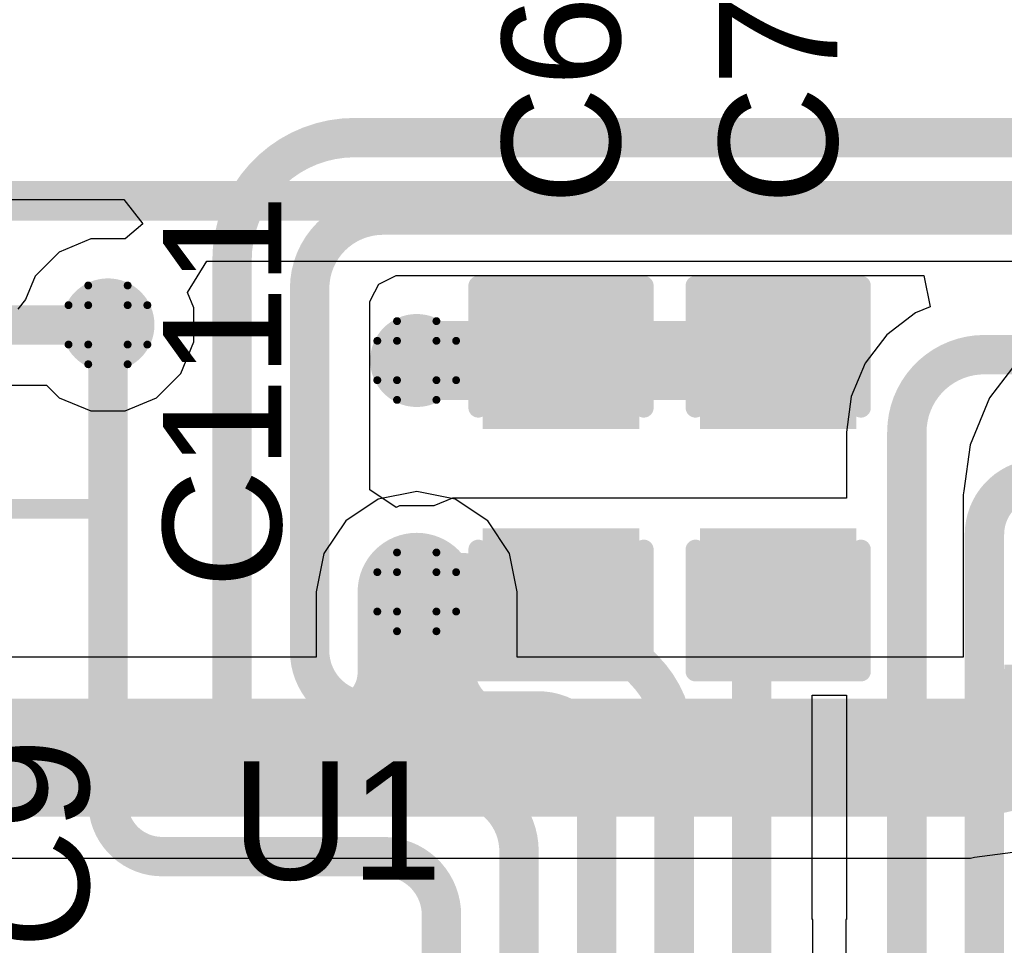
# Model space of a CAD drawing. Header units: inches. Extents: x -0.1 to 10.2, y 0 to 6.5.
# Tile 63 of 95: x 2.167 to 2.416, y 3.807 to 4.042. Entities that reach past the tile are written whole.
import ezdxf

# ---------------------------------------------------------------- set-up
doc = ezdxf.new("R2010")
doc.units = ezdxf.units.IN
doc.header["$MEASUREMENT"] = 0
for name, color, linetype in [('Bottom Layer', 5, 'Continuous'), ('Drill Drawing', 1, 'Continuous'), ('Top Layer', 1, 'Continuous'), ('Top Overlay', 2, 'Continuous'), ('Top Paste', 8, 'Continuous'), ('Top Solder', 216, 'Continuous'), ('Via Holes', 16, 'Continuous')]:
    doc.layers.add(name, color=color, linetype=linetype)
doc.styles.add('Arial', font='txt', dxfattribs={"height": 0.2})

# ---------------------------------------------------------------- blocks, each defined once
blk = doc.blocks.new('C___0603_93')
at = {"layer": 'Top Layer'}
for points in [[(-0.015, 0.0175), (-0.015, -0.0175), (-0.045, -0.0175), (-0.045, 0.0175)], [(0.045, 0.0175), (0.045, -0.0175), (0.015, -0.0175), (0.015, 0.0175)]]:
    blk.add_hatch(color=1, dxfattribs=at).paths.add_polyline_path(points)
at = {"layer": 'Top Paste'}
for points in [[(-0.015, 0.0175), (-0.015, -0.0175), (-0.045, -0.0175), (-0.045, 0.0175)], [(0.045, 0.0175), (0.045, -0.0175), (0.015, -0.0175), (0.015, 0.0175)]]:
    blk.add_hatch(color=8, dxfattribs=at).paths.add_polyline_path(points)
at = {"layer": 'Top Solder'}
for points in [[(-0.01264, 0.01986), (-0.01264, -0.01986), (-0.04736, -0.01986), (-0.04736, 0.01986)], [(0.04736, 0.01986), (0.04736, -0.01986), (0.01264, -0.01986), (0.01264, 0.01986)]]:
    blk.add_hatch(color=216, dxfattribs=at).paths.add_polyline_path(points)
at = {"layer": 'Top Overlay', "const_width": 0.005}
for points in [[(-0.049, -0.021), (-0.049, 0.021)], [(-0.018, 0.021), (-0.049, 0.021)], [(0.049, 0.021), (0.018, 0.021)], [(0.049, -0.021), (0.049, 0.021)], [(-0.018, -0.021), (-0.049, -0.021)], [(0.049, -0.021), (0.018, -0.021)]]:
    blk.add_lwpolyline(points, dxfattribs=at)
at = {"layer": 'Top Overlay', "const_width": 0.0025}
for points in [[(-0.05025, 0.021, 1), (-0.04775, 0.021, 1)], [(-0.05025, 0.021, 1), (-0.04775, 0.021, 1)], [(-0.01925, 0.021, 1), (-0.01675, 0.021, 1)], [(0.01675, 0.021, 1), (0.01925, 0.021, 1)], [(0.04775, 0.021, 1), (0.05025, 0.021, 1)], [(0.04775, 0.021, 1), (0.05025, 0.021, 1)], [(-0.05025, -0.021, 1), (-0.04775, -0.021, 1)], [(-0.05025, -0.021, 1), (-0.04775, -0.021, 1)], [(-0.01925, -0.021, 1), (-0.01675, -0.021, 1)], [(0.01675, -0.021, 1), (0.01925, -0.021, 1)], [(0.04775, -0.021, 1), (0.05025, -0.021, 1)], [(0.04775, -0.021, 1), (0.05025, -0.021, 1)]]:
    blk.add_lwpolyline(points, format="xyb", close=True, dxfattribs=at)
blk = doc.blocks.new('C___0603_94')
at = {"layer": 'Top Layer'}
for points in [[(-0.015, 0.0175), (-0.015, -0.0175), (-0.045, -0.0175), (-0.045, 0.0175)], [(0.045, 0.0175), (0.045, -0.0175), (0.015, -0.0175), (0.015, 0.0175)]]:
    blk.add_hatch(color=1, dxfattribs=at).paths.add_polyline_path(points)
at = {"layer": 'Top Paste'}
for points in [[(-0.015, 0.0175), (-0.015, -0.0175), (-0.045, -0.0175), (-0.045, 0.0175)], [(0.045, 0.0175), (0.045, -0.0175), (0.015, -0.0175), (0.015, 0.0175)]]:
    blk.add_hatch(color=8, dxfattribs=at).paths.add_polyline_path(points)
at = {"layer": 'Top Solder'}
for points in [[(-0.01264, 0.01986), (-0.01264, -0.01986), (-0.04736, -0.01986), (-0.04736, 0.01986)], [(0.04736, 0.01986), (0.04736, -0.01986), (0.01264, -0.01986), (0.01264, 0.01986)]]:
    blk.add_hatch(color=216, dxfattribs=at).paths.add_polyline_path(points)
at = {"layer": 'Top Overlay', "const_width": 0.005}
for points in [[(-0.049, -0.021), (-0.049, 0.021)], [(-0.018, 0.021), (-0.049, 0.021)], [(0.049, 0.021), (0.018, 0.021)], [(0.049, -0.021), (0.049, 0.021)], [(-0.018, -0.021), (-0.049, -0.021)], [(0.049, -0.021), (0.018, -0.021)]]:
    blk.add_lwpolyline(points, dxfattribs=at)
at = {"layer": 'Top Overlay', "const_width": 0.0025}
for points in [[(-0.05025, 0.021, 1), (-0.04775, 0.021, 1)], [(-0.05025, 0.021, 1), (-0.04775, 0.021, 1)], [(-0.01925, 0.021, 1), (-0.01675, 0.021, 1)], [(0.01675, 0.021, 1), (0.01925, 0.021, 1)], [(0.04775, 0.021, 1), (0.05025, 0.021, 1)], [(0.04775, 0.021, 1), (0.05025, 0.021, 1)], [(-0.05025, -0.021, 1), (-0.04775, -0.021, 1)], [(-0.05025, -0.021, 1), (-0.04775, -0.021, 1)], [(-0.01925, -0.021, 1), (-0.01675, -0.021, 1)], [(0.01675, -0.021, 1), (0.01925, -0.021, 1)], [(0.04775, -0.021, 1), (0.05025, -0.021, 1)], [(0.04775, -0.021, 1), (0.05025, -0.021, 1)]]:
    blk.add_lwpolyline(points, format="xyb", close=True, dxfattribs=at)

msp = doc.modelspace()

# ---------------------------------------------------------------- hatches: boundary and pattern name
at = {"layer": 'Bottom Layer'}
h = msp.add_hatch(color=5, dxfattribs=at)
edge = h.paths.add_edge_path()
edge.add_arc((2.18898, 3.96425), 0.01181, 0, 360)
h = msp.add_hatch(color=5, dxfattribs=at)
edge = h.paths.add_edge_path()
edge.add_arc((2.26734, 3.9552), 0.01181, 0, 360)
h = msp.add_hatch(color=5, dxfattribs=at)
edge = h.paths.add_edge_path()
edge.add_arc((2.26734, 3.89644), 0.01181, 0, 360)
at = {"layer": 'Top Layer'}
h = msp.add_hatch(color=1, dxfattribs=at)
edge = h.paths.add_edge_path()
edge.add_arc((2.18898, 3.96425), 0.01181, 0, 360)
h = msp.add_hatch(color=1, dxfattribs=at)
edge = h.paths.add_edge_path()
edge.add_arc((2.26734, 3.9552), 0.01181, 0, 360)
h = msp.add_hatch(color=1, dxfattribs=at)
edge = h.paths.add_edge_path()
edge.add_arc((2.26734, 3.89644), 0.01181, 0, 360)
at = {"layer": 'Via Holes'}
h = msp.add_hatch(color=7, dxfattribs=at)
edge = h.paths.add_edge_path()
edge.add_arc((2.18898, 3.96425), 0.00591, 0, 360)
h = msp.add_hatch(color=7, dxfattribs=at)
edge = h.paths.add_edge_path()
edge.add_arc((2.26734, 3.9552), 0.00591, 0, 360)
h = msp.add_hatch(color=7, dxfattribs=at)
edge = h.paths.add_edge_path()
edge.add_arc((2.26734, 3.89644), 0.00591, 0, 360)

# ---------------------------------------------------------------- linework, layer by layer
at = {"layer": 'Bottom Layer'}
for p, q in [((2.20919, 3.97245), (2.21407, 3.98045)), ((2.21407, 3.98045), (2.70207, 3.98045)), ((2.21079, 3.96859), (2.20919, 3.97245)), ((2.21079, 3.95991), (2.21079, 3.96859)), ((2.20747, 3.9519), (2.21079, 3.95991)), ((2.4205, 3.95589), (2.41267, 3.94569)), ((2.20133, 3.94576), (2.20747, 3.9519)), ((1.45903, 3.94896), (2.17342, 3.94896)), ((2.17342, 3.94896), (2.17662, 3.94576)), ((2.17662, 3.94576), (2.18464, 3.94244)), ((2.19331, 3.94244), (2.20133, 3.94576)), ((2.41267, 3.94569), (2.40776, 3.93382)), ((2.18464, 3.94244), (2.19331, 3.94244)), ((2.40776, 3.93382), (2.40621, 3.9221)), ((2.26734, 3.92193), (2.25758, 3.91999)), ((2.27709, 3.91999), (2.26734, 3.92193)), ((2.40621, 3.9221), (2.40601, 3.92108)), ((2.40601, 3.92108), (2.40601, 3.87982)), ((2.25758, 3.91999), (2.24931, 3.91446)), ((2.28536, 3.91446), (2.27709, 3.91999)), ((2.24931, 3.91446), (2.24379, 3.90619)), ((2.29089, 3.90619), (2.28536, 3.91446)), ((2.24379, 3.90619), (2.24185, 3.89644)), ((2.29283, 3.89644), (2.29089, 3.90619)), ((2.24185, 3.89644), (2.24185, 3.87982)), ((2.29283, 3.87982), (2.29283, 3.89644)), ((2.24185, 3.87982), (1.82283, 3.87982)), ((2.40601, 3.87982), (2.29283, 3.87982)), ((2.40892, 3.82905), (2.42057, 3.83058)), ((1.82283, 3.82884), (2.40788, 3.82884)), ((2.40788, 3.82884), (2.40892, 3.82905))]:
    msp.add_line(p, q, dxfattribs=at)
for points, const_width in [([(1.43701, 3.99575), (2.73616, 3.99575)], 0.01), ([(0.91263, 3.96425), (2.18898, 3.96425)], 0.01), ([(2.26734, 3.876), (2.26734, 3.89644)], 0.03), ([(1.82283, 3.85433), (2.24567, 3.85433)], 0.03), ([(2.20199, 3.85433), (2.32087, 3.85433)], 0.03), ([(2.289, 3.85433), (2.40788, 3.85433)], 0.03)]:
    msp.add_lwpolyline(points, dxfattribs=dict(at, const_width=const_width))
for points, const_width in [([(2.18648, 3.96425, 1), (2.19148, 3.96425, 1)], 0.005), ([(2.25984, 3.89644, 1), (2.27484, 3.89644, 1)], 0.015), ([(2.25984, 3.876, 1), (2.27484, 3.876, 1)], 0.015), ([(2.25984, 3.876, 1), (2.27484, 3.876, 1)], 0.015), ([(2.25984, 3.876, 1), (2.27484, 3.876, 1)], 0.015), ([(2.19449, 3.85433, 1), (2.20949, 3.85433, 1)], 0.015), ([(2.23817, 3.85433, 1), (2.25317, 3.85433, 1)], 0.015), ([(2.23817, 3.85433, 1), (2.25317, 3.85433, 1)], 0.015), ([(2.28151, 3.85433, 1), (2.2965, 3.85433, 1)], 0.015), ([(2.28151, 3.85433, 1), (2.2965, 3.85433, 1)], 0.015), ([(2.31337, 3.85433, 1), (2.32837, 3.85433, 1)], 0.015), ([(2.40038, 3.85433, 1), (2.41538, 3.85433, 1)], 0.015), ([(2.40038, 3.85433, 1), (2.41538, 3.85433, 1)], 0.015)]:
    msp.add_lwpolyline(points, format="xyb", close=True, dxfattribs=dict(at, const_width=const_width))
at = {"layer": 'Bottom Layer', "const_width": 0.03}
for points in [[(2.26734, 3.876, -0.414214), (2.24567, 3.85433)], [(2.289, 3.85433, -0.414214), (2.26734, 3.876)], [(2.4315, 3.87795, -0.414214), (2.40788, 3.85433)]]:
    msp.add_lwpolyline(points, format="xyb", dxfattribs=at)
at = {"layer": 'Drill Drawing', "const_width": 0.002}
for points in [[(2.18398, 3.96925), (2.18398, 3.97425)], [(2.18398, 3.97425), (2.19398, 3.97425)], [(2.19398, 3.96925), (2.19398, 3.97425)], [(2.17898, 3.95925), (2.17898, 3.96925)], [(2.17898, 3.96925), (2.18398, 3.96925)], [(2.19398, 3.96925), (2.19898, 3.96925)], [(2.19898, 3.95925), (2.19898, 3.96925)], [(2.26234, 3.9602), (2.26234, 3.9652)], [(2.26234, 3.9652), (2.27234, 3.9652)], [(2.27234, 3.9602), (2.27234, 3.9652)], [(2.25734, 3.9502), (2.25734, 3.9602)], [(2.25734, 3.9602), (2.26234, 3.9602)], [(2.27234, 3.9602), (2.27734, 3.9602)], [(2.27734, 3.9502), (2.27734, 3.9602)], [(2.17898, 3.95925), (2.18398, 3.95925)], [(2.18398, 3.95425), (2.18398, 3.95925)], [(2.19398, 3.95925), (2.19898, 3.95925)], [(2.19398, 3.95425), (2.19398, 3.95925)], [(2.18398, 3.95425), (2.19398, 3.95425)], [(2.25734, 3.9502), (2.26234, 3.9502)], [(2.26234, 3.9452), (2.26234, 3.9502)], [(2.27234, 3.9502), (2.27734, 3.9502)], [(2.27234, 3.9452), (2.27234, 3.9502)], [(2.26234, 3.9452), (2.27234, 3.9452)], [(2.26234, 3.90144), (2.26234, 3.90644)], [(2.26234, 3.90644), (2.27234, 3.90644)], [(2.27234, 3.90144), (2.27234, 3.90644)], [(2.25734, 3.89144), (2.25734, 3.90144)], [(2.25734, 3.90144), (2.26234, 3.90144)], [(2.27234, 3.90144), (2.27734, 3.90144)], [(2.27734, 3.89144), (2.27734, 3.90144)], [(2.25734, 3.89144), (2.26234, 3.89144)], [(2.26234, 3.88644), (2.26234, 3.89144)], [(2.27234, 3.89144), (2.27734, 3.89144)], [(2.27234, 3.88644), (2.27234, 3.89144)], [(2.26234, 3.88644), (2.27234, 3.88644)]]:
    msp.add_lwpolyline(points, dxfattribs=at)
at = {"layer": 'Drill Drawing', "const_width": 0.001}
for points in [[(2.18348, 3.97425, 1), (2.18448, 3.97425, 1)], [(2.18348, 3.97425, 1), (2.18448, 3.97425, 1)], [(2.19348, 3.97425, 1), (2.19448, 3.97425, 1)], [(2.19348, 3.97425, 1), (2.19448, 3.97425, 1)], [(2.17848, 3.96925, 1), (2.17948, 3.96925, 1)], [(2.17848, 3.96925, 1), (2.17948, 3.96925, 1)], [(2.18348, 3.96925, 1), (2.18448, 3.96925, 1)], [(2.18348, 3.96925, 1), (2.18448, 3.96925, 1)], [(2.19348, 3.96925, 1), (2.19448, 3.96925, 1)], [(2.19348, 3.96925, 1), (2.19448, 3.96925, 1)], [(2.19848, 3.96925, 1), (2.19948, 3.96925, 1)], [(2.19848, 3.96925, 1), (2.19948, 3.96925, 1)], [(2.26184, 3.9652, 1), (2.26284, 3.9652, 1)], [(2.26184, 3.9652, 1), (2.26284, 3.9652, 1)], [(2.27184, 3.9652, 1), (2.27284, 3.9652, 1)], [(2.27184, 3.9652, 1), (2.27284, 3.9652, 1)], [(2.25684, 3.9602, 1), (2.25784, 3.9602, 1)], [(2.25684, 3.9602, 1), (2.25784, 3.9602, 1)], [(2.26184, 3.9602, 1), (2.26284, 3.9602, 1)], [(2.26184, 3.9602, 1), (2.26284, 3.9602, 1)], [(2.27184, 3.9602, 1), (2.27284, 3.9602, 1)], [(2.27184, 3.9602, 1), (2.27284, 3.9602, 1)], [(2.27684, 3.9602, 1), (2.27784, 3.9602, 1)], [(2.27684, 3.9602, 1), (2.27784, 3.9602, 1)], [(2.17848, 3.95925, 1), (2.17948, 3.95925, 1)], [(2.17848, 3.95925, 1), (2.17948, 3.95925, 1)], [(2.18348, 3.95925, 1), (2.18448, 3.95925, 1)], [(2.18348, 3.95925, 1), (2.18448, 3.95925, 1)], [(2.19348, 3.95925, 1), (2.19448, 3.95925, 1)], [(2.19348, 3.95925, 1), (2.19448, 3.95925, 1)], [(2.19848, 3.95925, 1), (2.19948, 3.95925, 1)], [(2.19848, 3.95925, 1), (2.19948, 3.95925, 1)], [(2.18348, 3.95425, 1), (2.18448, 3.95425, 1)], [(2.18348, 3.95425, 1), (2.18448, 3.95425, 1)], [(2.19348, 3.95425, 1), (2.19448, 3.95425, 1)], [(2.19348, 3.95425, 1), (2.19448, 3.95425, 1)], [(2.25684, 3.9502, 1), (2.25784, 3.9502, 1)], [(2.25684, 3.9502, 1), (2.25784, 3.9502, 1)], [(2.26184, 3.9502, 1), (2.26284, 3.9502, 1)], [(2.26184, 3.9502, 1), (2.26284, 3.9502, 1)], [(2.27184, 3.9502, 1), (2.27284, 3.9502, 1)], [(2.27184, 3.9502, 1), (2.27284, 3.9502, 1)], [(2.27684, 3.9502, 1), (2.27784, 3.9502, 1)], [(2.27684, 3.9502, 1), (2.27784, 3.9502, 1)], [(2.26184, 3.9452, 1), (2.26284, 3.9452, 1)], [(2.26184, 3.9452, 1), (2.26284, 3.9452, 1)], [(2.27184, 3.9452, 1), (2.27284, 3.9452, 1)], [(2.27184, 3.9452, 1), (2.27284, 3.9452, 1)], [(2.26184, 3.90644, 1), (2.26284, 3.90644, 1)], [(2.26184, 3.90644, 1), (2.26284, 3.90644, 1)], [(2.27184, 3.90644, 1), (2.27284, 3.90644, 1)], [(2.27184, 3.90644, 1), (2.27284, 3.90644, 1)], [(2.25684, 3.90144, 1), (2.25784, 3.90144, 1)], [(2.25684, 3.90144, 1), (2.25784, 3.90144, 1)], [(2.26184, 3.90144, 1), (2.26284, 3.90144, 1)], [(2.26184, 3.90144, 1), (2.26284, 3.90144, 1)], [(2.27184, 3.90144, 1), (2.27284, 3.90144, 1)], [(2.27184, 3.90144, 1), (2.27284, 3.90144, 1)], [(2.27684, 3.90144, 1), (2.27784, 3.90144, 1)], [(2.27684, 3.90144, 1), (2.27784, 3.90144, 1)], [(2.25684, 3.89144, 1), (2.25784, 3.89144, 1)], [(2.25684, 3.89144, 1), (2.25784, 3.89144, 1)], [(2.26184, 3.89144, 1), (2.26284, 3.89144, 1)], [(2.26184, 3.89144, 1), (2.26284, 3.89144, 1)], [(2.27184, 3.89144, 1), (2.27284, 3.89144, 1)], [(2.27184, 3.89144, 1), (2.27284, 3.89144, 1)], [(2.27684, 3.89144, 1), (2.27784, 3.89144, 1)], [(2.27684, 3.89144, 1), (2.27784, 3.89144, 1)], [(2.26184, 3.88644, 1), (2.26284, 3.88644, 1)], [(2.26184, 3.88644, 1), (2.26284, 3.88644, 1)], [(2.27184, 3.88644, 1), (2.27284, 3.88644, 1)], [(2.27184, 3.88644, 1), (2.27284, 3.88644, 1)]]:
    msp.add_lwpolyline(points, format="xyb", close=True, dxfattribs=at)
at = {"layer": 'Top Layer'}
for p, q in [((1.45882, 3.99606), (2.19301, 3.99606)), ((2.19301, 3.99606), (2.19786, 3.98988)), ((2.19786, 3.98988), (2.19331, 3.98606)), ((2.18464, 3.98606), (2.17662, 3.98274)), ((2.19331, 3.98606), (2.18464, 3.98606)), ((2.17662, 3.98274), (2.17049, 3.97661)), ((2.17049, 3.97661), (2.16803, 3.97068)), ((2.25769, 3.97458), (2.25993, 3.97573)), ((2.25993, 3.97573), (2.26216, 3.97683)), ((2.26216, 3.97683), (2.39602, 3.97683)), ((2.39602, 3.97683), (2.39761, 3.96883)), ((2.25671, 3.97267), (2.25769, 3.97458)), ((2.16803, 3.97068), (2.16615, 3.96826)), ((2.25545, 3.97015), (2.25671, 3.97267)), ((2.25545, 3.92232), (2.25545, 3.97015)), ((2.39761, 3.96883), (2.39392, 3.96731)), ((2.39392, 3.96731), (2.38668, 3.96175)), ((2.38668, 3.96175), (2.38112, 3.9545)), ((2.38112, 3.9545), (2.37763, 3.94607)), ((2.37763, 3.94607), (2.37643, 3.93701)), ((2.37643, 3.93701), (2.37644, 3.93701)), ((2.37644, 3.93701), (2.37644, 3.9202)), ((2.2621, 3.91788), (2.25545, 3.92232)), ((2.263, 3.91825), (2.2621, 3.91788)), ((2.27167, 3.91825), (2.263, 3.91825)), ((2.27646, 3.9202), (2.27167, 3.91825)), ((2.32358, 3.9202), (2.27646, 3.9202)), ((2.27646, 3.9202), (2.27646, 3.9202)), ((2.33146, 3.9202), (2.32358, 3.9202)), ((2.33158, 3.9202), (2.33146, 3.9202)), ((2.33146, 3.9202), (2.33146, 3.9202)), ((2.37644, 3.9202), (2.33158, 3.9202)), ((2.33158, 3.9202), (2.33158, 3.9202)), ((2.36766, 3.81325), (2.36766, 3.8702)), ((2.36766, 3.8702), (2.37644, 3.8702)), ((2.37644, 3.8702), (2.37644, 3.81325)), ((2.36788, 3.81325), (2.36766, 3.81325)), ((2.36788, 3.76214), (2.36788, 3.81325)), ((2.37644, 3.81325), (2.37622, 3.81325)), ((2.37622, 3.81325), (2.37622, 3.76214))]:
    msp.add_line(p, q, dxfattribs=at)
at = {"layer": 'Top Layer', "const_width": 0.01}
for points in [[(2.22047, 3.98071, -0.414214), (2.25157, 4.01181)], [(2.24016, 3.97348, -0.414182), (2.2588, 3.99213)], [(2.39173, 3.93701, -0.414214), (2.41141, 3.95669)], [(2.41142, 3.91102, -0.414214), (2.42559, 3.9252)], [(2.2554, 3.86621, -0.414214), (2.24016, 3.88145)], [(2.32496, 3.87671, -0.0002), (2.32498, 3.87669)], [(2.32498, 3.87669, -0.198704), (2.33268, 3.85808)], [(2.29817, 3.86621, -0.414214), (2.31299, 3.85139)], [(2.2386, 3.84734, -0.414214), (2.22047, 3.86547)], [(2.27654, 3.84734, -0.414214), (2.2933, 3.83058)], [(2.20275, 3.8292, -0.414214), (2.18898, 3.84297)], [(2.25879, 3.8292, -0.414214), (2.27362, 3.81437)]]:
    msp.add_lwpolyline(points, format="xyb", dxfattribs=at)
at = {"layer": 'Top Layer'}
for points, const_width in [([(2.25157, 4.01181), (2.50354, 4.01181)], 0.01), ([(2.2588, 3.99213), (2.25884, 3.99213)], 0.01), ([(2.25884, 3.99213), (2.85354, 3.99213)], 0.01), ([(2.22047, 3.86547), (2.22047, 3.98071)], 0.01), ([(2.24016, 3.97348), (2.24016, 3.97344)], 0.01), ([(2.24016, 3.88145), (2.24016, 3.97344)], 0.01), ([(2.18898, 3.84297), (2.18898, 3.96425)], 0.01), ([(2.2669, 3.9552), (2.35908, 3.9552)], 0.02), ([(2.41141, 3.95669), (2.72047, 3.95669)], 0.01), ([(2.39173, 3.78769), (2.39173, 3.93701)], 0.01), ([(2.41142, 3.78878), (2.41142, 3.91102)], 0.01), ([(2.26735, 3.89675), (2.30397, 3.89533)], 0.02), ([(2.30396, 3.8952), (2.31396, 3.8852)], 0.01), ([(2.35236, 3.78769), (2.35236, 3.89218)], 0.01), ([(2.31396, 3.8852), (2.31647, 3.8852)], 0.01), ([(2.31647, 3.8852), (2.32496, 3.87671)], 0.01), ([(2.2554, 3.86621), (2.29817, 3.86621)], 0.01), ([(2.33268, 3.78878), (2.33268, 3.85808)], 0.01), ([(2.31299, 3.78769), (2.31299, 3.85139)], 0.01), ([(2.2386, 3.84734), (2.27654, 3.84734)], 0.01), ([(2.2933, 3.78769), (2.2933, 3.83058)], 0.01), ([(2.20275, 3.8292), (2.25879, 3.8292)], 0.01), ([(2.27362, 3.78878), (2.27362, 3.81437)], 0.01)]:
    msp.add_lwpolyline(points, dxfattribs=dict(at, const_width=const_width))
for points, const_width in [([(2.24907, 4.01181, 1), (2.25407, 4.01181, 1)], 0.005), ([(2.24907, 4.01181, 1), (2.25407, 4.01181, 1)], 0.005), ([(2.2563, 3.99213, 1), (2.2613, 3.99213, 1)], 0.005), ([(2.2563, 3.99213, 1), (2.2613, 3.99213, 1)], 0.005), ([(2.25634, 3.99213, 1), (2.26134, 3.99213, 1)], 0.005), ([(2.25634, 3.99213, 1), (2.26134, 3.99213, 1)], 0.005), ([(2.21797, 3.98071, 1), (2.22297, 3.98071, 1)], 0.005), ([(2.21797, 3.98071, 1), (2.22297, 3.98071, 1)], 0.005), ([(2.23766, 3.97348, 1), (2.24266, 3.97348, 1)], 0.005), ([(2.23766, 3.97348, 1), (2.24266, 3.97348, 1)], 0.005), ([(2.23766, 3.97344, 1), (2.24266, 3.97344, 1)], 0.005), ([(2.23766, 3.97344, 1), (2.24266, 3.97344, 1)], 0.005), ([(2.18648, 3.96425, 1), (2.19148, 3.96425, 1)], 0.005), ([(2.2619, 3.9552, 1), (2.2719, 3.9552, 1)], 0.01), ([(2.35408, 3.9552, 1), (2.36408, 3.9552, 1)], 0.01), ([(2.40891, 3.95669, 1), (2.41391, 3.95669, 1)], 0.005), ([(2.40891, 3.95669, 1), (2.41391, 3.95669, 1)], 0.005), ([(2.38923, 3.93701, 1), (2.39423, 3.93701, 1)], 0.005), ([(2.38923, 3.93701, 1), (2.39423, 3.93701, 1)], 0.005), ([(2.40892, 3.91102, 1), (2.41392, 3.91102, 1)], 0.005), ([(2.40892, 3.91102, 1), (2.41392, 3.91102, 1)], 0.005), ([(2.26235, 3.89675, 1), (2.27235, 3.89675, 1)], 0.01), ([(2.29897, 3.89533, 1), (2.30897, 3.89533, 1)], 0.01), ([(2.30146, 3.8952, 1), (2.30646, 3.8952, 1)], 0.005), ([(2.34986, 3.89218, 1), (2.35486, 3.89218, 1)], 0.005), ([(2.31146, 3.8852, 1), (2.31646, 3.8852, 1)], 0.005), ([(2.31146, 3.8852, 1), (2.31646, 3.8852, 1)], 0.005), ([(2.31397, 3.8852, 1), (2.31897, 3.8852, 1)], 0.005), ([(2.31397, 3.8852, 1), (2.31897, 3.8852, 1)], 0.005), ([(2.23766, 3.88145, 1), (2.24266, 3.88145, 1)], 0.005), ([(2.23766, 3.88145, 1), (2.24266, 3.88145, 1)], 0.005), ([(2.32246, 3.87671, 1), (2.32746, 3.87671, 1)], 0.005), ([(2.32246, 3.87671, 1), (2.32746, 3.87671, 1)], 0.005), ([(2.32248, 3.87669, 1), (2.32748, 3.87669, 1)], 0.005), ([(2.32248, 3.87669, 1), (2.32748, 3.87669, 1)], 0.005), ([(2.2529, 3.86621, 1), (2.2579, 3.86621, 1)], 0.005), ([(2.2529, 3.86621, 1), (2.2579, 3.86621, 1)], 0.005), ([(2.29567, 3.86621, 1), (2.30067, 3.86621, 1)], 0.005), ([(2.29567, 3.86621, 1), (2.30067, 3.86621, 1)], 0.005), ([(2.21797, 3.86547, 1), (2.22297, 3.86547, 1)], 0.005), ([(2.21797, 3.86547, 1), (2.22297, 3.86547, 1)], 0.005), ([(2.33018, 3.85808, 1), (2.33518, 3.85808, 1)], 0.005), ([(2.33018, 3.85808, 1), (2.33518, 3.85808, 1)], 0.005), ([(2.31049, 3.85139, 1), (2.31549, 3.85139, 1)], 0.005), ([(2.31049, 3.85139, 1), (2.31549, 3.85139, 1)], 0.005), ([(2.2361, 3.84734, 1), (2.2411, 3.84734, 1)], 0.005), ([(2.2361, 3.84734, 1), (2.2411, 3.84734, 1)], 0.005), ([(2.27404, 3.84734, 1), (2.27904, 3.84734, 1)], 0.005), ([(2.27404, 3.84734, 1), (2.27904, 3.84734, 1)], 0.005), ([(2.18648, 3.84297, 1), (2.19148, 3.84297, 1)], 0.005), ([(2.18648, 3.84297, 1), (2.19148, 3.84297, 1)], 0.005), ([(2.2908, 3.83058, 1), (2.2958, 3.83058, 1)], 0.005), ([(2.2908, 3.83058, 1), (2.2958, 3.83058, 1)], 0.005), ([(2.20025, 3.8292, 1), (2.20525, 3.8292, 1)], 0.005), ([(2.20025, 3.8292, 1), (2.20525, 3.8292, 1)], 0.005), ([(2.25629, 3.8292, 1), (2.26129, 3.8292, 1)], 0.005), ([(2.25629, 3.8292, 1), (2.26129, 3.8292, 1)], 0.005), ([(2.27112, 3.81437, 1), (2.27612, 3.81437, 1)], 0.005), ([(2.27112, 3.81437, 1), (2.27612, 3.81437, 1)], 0.005)]:
    msp.add_lwpolyline(points, format="xyb", close=True, dxfattribs=dict(at, const_width=const_width))
at = {"layer": 'Top Overlay', "const_width": 0.005}
msp.add_lwpolyline([(2.06918, 3.91749), (2.18898, 3.91749)], dxfattribs=at)
at = {"layer": 'Top Overlay', "const_width": 0.0025}
msp.add_lwpolyline([(2.18773, 3.91749, 1), (2.19023, 3.91749, 1)], format="xyb", close=True, dxfattribs=at)

# ---------------------------------------------------------------- block references
at = {"rotation": 270}
for name, p in [('C___0603_94', (2.30396, 3.9252)), ('C___0603_93', (2.35908, 3.9252))]:
    msp.add_blockref(name, p, dxfattribs=at)

# ---------------------------------------------------------------- texts
at = {"layer": 'Top Overlay', "style": 'Arial'}
for s, p in [('C6', (2.31896, 3.99469)), ('C7', (2.37407, 3.99469)), ('C111', (2.23295, 3.89726)), ('C9', (2.18415, 3.80572))]:
    msp.add_text(s, height=0.03, rotation=90, dxfattribs=at).set_placement(p)
msp.add_text('U1', height=0.03, dxfattribs=at).set_placement((2.22025, 3.82339))

doc.saveas('drawing.dxf')
